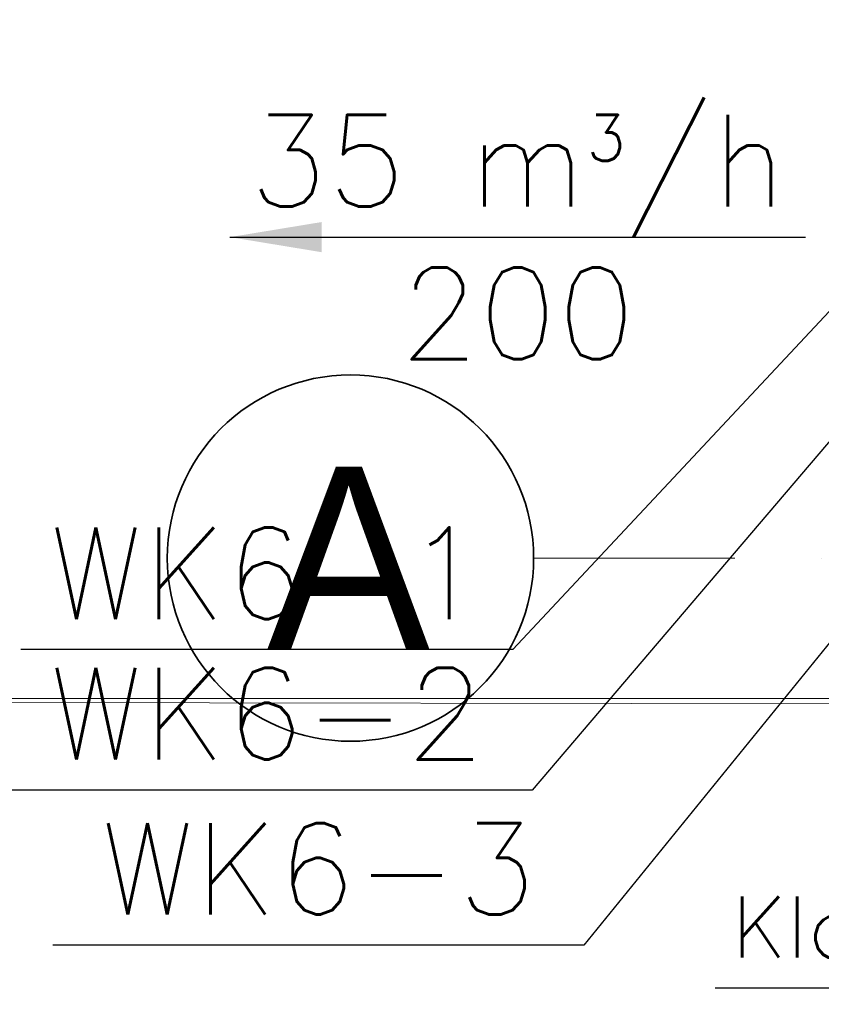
# Model space of a CAD drawing. Header units: millimetres. Extents: x -8078 to 234695, y -4319 to 602442.
# Tile 103 of 152: x 78731 to 80044, y 281883 to 283496. Entities that reach past the tile are written whole.
import ezdxf

# ---------------------------------------------------------------- set-up
doc = ezdxf.new("R2010")
doc.units = ezdxf.units.MM
doc.header["$MEASUREMENT"] = 0
doc.linetypes.add('Kropki i Kreski', pattern=[6.702778, 3.527778, -1.763889, 0, -1.411111])
for name, color, linetype in [('#IS_wentylacja_opisy_bud', 7, 'Continuous'), ('#podkład', 252, 'Continuous'), ('FLUID-WK6-150-NUM', 7, 'Continuous'), ('Konstrukcja - Siatka mod', 7, 'Continuous'), ('Konstrukcja - Stropy', 7, 'Continuous')]:
    doc.layers.add(name, color=color, linetype=linetype)
doc.styles.add('FDBES', font='simplex.shx')
doc.styles.add('MtXpl_Arial', font='txt', dxfattribs={"height": 0.2})
doc.dimstyles.new('FDBES', dxfattribs={"dimscale": 50, "dimtxt": 4, "dimasz": 2.5, "dimexe": 0.8, "dimexo": 2, "dimgap": 1, "dimtad": 1, "dimdsep": 46, "dimtxsty": 'FDBES', "dimcen": 2.5, "dimclrd": 4, "dimclre": 5, "dimadec": 0, "dimazin": 0, "dimtfac": 1, "dimtmove": 0, "dimatfit": 3, "dimfxl": 1, "dimarcsym": 0})

# ---------------------------------------------------------------- blocks, each defined once
blk = doc.blocks.new('UHYGFFFF')
at = {"layer": 'Konstrukcja - Siatka mod', "color": 252, "linetype": 'Kropki i Kreski', "lineweight": 13, "ltscale": 100}
blk.add_line((20180, 383132.6), (19180, 383132.6), dxfattribs=at)
at = {"layer": 'Konstrukcja - Siatka mod', "color": 252, "linetype": 'Continuous', "lineweight": 35, "ltscale": 100}
blk.add_circle((18880, 383132.6), 300, dxfattribs=at)
at = {"layer": 'Konstrukcja - Stropy', "color": 252, "linetype": 'Continuous', "lineweight": 13, "ltscale": 100}
for q in [(19937.5, 382893.7), (19800.4, 382902.4)]:
    blk.add_line((13277.5, 382902.4), q, dxfattribs=at)
at = {"layer": 'Konstrukcja - Siatka mod', "color": 252, "linetype": 'Continuous', "lineweight": 13, "style": 'MtXpl_Arial'}
blk.add_text('A', height=300, dxfattribs=at).set_placement((18742.8, 382982.6))
blk = doc.blocks.new('*U56329')
at = {"color": 7, "lineweight": -2}
blk.add_line((-631.8, -675.6), (-1437.5, -675.6), dxfattribs=at)
at = {"color": 0, "lineweight": -2, "insert": (-1034.7, -675.6), "char_height": 150, "attachment_point": 5, "style": 'FDBES'}
blk.add_mtext('WK6-1\\P ', dxfattribs=at)
at = {"color": 7, "lineweight": -2}
blk.add_leader([(0, 0), (-631.8, -675.6)], dimstyle='FDBES', override={"dimscale": 37.5, "dimclrd": 7, "dimclre": 7}, dxfattribs=at)
blk = doc.blocks.new('*U56330')
at = {"color": 7, "lineweight": -2}
blk.add_line((-771.2, -905.6), (-1641.2, -905.6), dxfattribs=at)
at = {"color": 0, "lineweight": -2, "insert": (-1206.2, -905.6), "char_height": 150, "attachment_point": 5, "style": 'FDBES'}
blk.add_mtext('WK6-2\\P ', dxfattribs=at)
at = {"color": 7, "lineweight": -2}
blk.add_leader([(0, 0), (-771.2, -905.6)], dimstyle='FDBES', override={"dimscale": 37.5, "dimclrd": 7, "dimclre": 7}, dxfattribs=at)
blk = doc.blocks.new('*U56331')
at = {"color": 7, "lineweight": -2}
blk.add_line((-941.7, -1159.6), (-1811.7, -1159.6), dxfattribs=at)
at = {"color": 0, "lineweight": -2, "insert": (-1376.7, -1159.6), "char_height": 150, "attachment_point": 5, "style": 'FDBES'}
blk.add_mtext('WK6-3\\P ', dxfattribs=at)
at = {"color": 7, "lineweight": -2}
blk.add_leader([(0, 0), (-941.7, -1159.6)], dimstyle='FDBES', override={"dimscale": 37.5, "dimclrd": 7, "dimclre": 7}, dxfattribs=at)
blk = doc.blocks.new('*U56332')
at = {"color": 7, "lineweight": -2}
blk.add_line((-952.6, 820.4), (-1829.7, 820.4), dxfattribs=at)
at = {"color": 0, "lineweight": -2, "insert": (-1391.2, 820.4), "char_height": 150, "attachment_point": 5, "style": 'FDBES'}
blk.add_mtext('WK6-4\\P ', dxfattribs=at)
at = {"color": 7, "lineweight": -2}
blk.add_leader([(0, 0), (-952.6, 820.4)], dimstyle='FDBES', override={"dimscale": 37.5, "dimclrd": 7, "dimclre": 7}, dxfattribs=at)
blk = doc.blocks.new('*U56333')
at = {"color": 7, "lineweight": -2}
blk.add_line((-1092.4, 1065.1), (-1962.4, 1065.1), dxfattribs=at)
at = {"color": 0, "lineweight": -2, "insert": (-1527.4, 1065.1), "char_height": 150, "attachment_point": 5, "style": 'FDBES'}
blk.add_mtext('WK6-5\\P ', dxfattribs=at)
at = {"color": 7, "lineweight": -2}
blk.add_leader([(0, 0), (-1092.4, 1065.1)], dimstyle='FDBES', override={"dimscale": 37.5, "dimclrd": 7, "dimclre": 7}, dxfattribs=at)
blk = doc.blocks.new('*U56334')
at = {"color": 7, "lineweight": -2}
blk.add_line((-1120.7, 1320.5), (-1983.6, 1320.5), dxfattribs=at)
at = {"color": 0, "lineweight": -2, "insert": (-1552.2, 1320.5), "char_height": 150, "attachment_point": 5, "style": 'FDBES'}
blk.add_mtext('WK6-6\\P ', dxfattribs=at)
at = {"color": 7, "lineweight": -2}
blk.add_leader([(0, 0), (-1120.7, 1320.5)], dimstyle='FDBES', override={"dimscale": 37.5, "dimclrd": 7, "dimclre": 7}, dxfattribs=at)

msp = doc.modelspace()

# ---------------------------------------------------------------- linework, layer by layer
at = {"color": 7, "lineweight": -2}
msp.add_line((79870, 281910), (80300, 281910), dxfattribs=at)

# ---------------------------------------------------------------- block references
at = {"layer": '#podkład'}
msp.add_blockref('UHYGFFFF', (60392.7, -100518.7), dxfattribs=at)
at = {"layer": 'FLUID-WK6-150-NUM', "linetype": 'ByBlock', "lineweight": -2}
for name, p in [('*U56334', (81222.2, 283139.5, 1384)), ('*U56333', (81082.2, 283139.6, 1384)), ('*U56332', (80811.2, 283139.6, 1384)), ('*U56330', (80341.7, 283139.6, 1384)), ('*U56329', (80170.2, 283139.6, 1384)), ('*U56331', (80596.7, 283139.6, 1384))]:
    msp.add_blockref(name, p, dxfattribs=at)

# ---------------------------------------------------------------- texts
at = {"layer": '#IS_wentylacja_opisy_bud', "color": 7, "lineweight": 35, "insert": (79897.3, 282059.5), "char_height": 100, "width": 1327, "attachment_point": 1, "rotation": 0}
msp.add_mtext('\\pxql;\\Fromans.shx;Klapa \\Pppo\\Fromans.shx|c238;ż.', dxfattribs=at)
at = {"color": 7, "lineweight": -2, "insert": (79546.7, 283139.6, 1384), "char_height": 150, "attachment_point": 5, "style": 'FDBES'}
msp.add_mtext('35 m{\\A2;\\H0.5x;3}/h\\P200', dxfattribs=at)

# ---------------------------------------------------------------- leaders
at = {"color": 5, "lineweight": -2}
msp.add_leader([(79075.3, 283139.6, 1384), (80018.2, 283139.6, 1384)], dimstyle='FDBES', override={"dimscale": 60, "dimclrd": 5}, dxfattribs=at)

doc.saveas('drawing.dxf')
